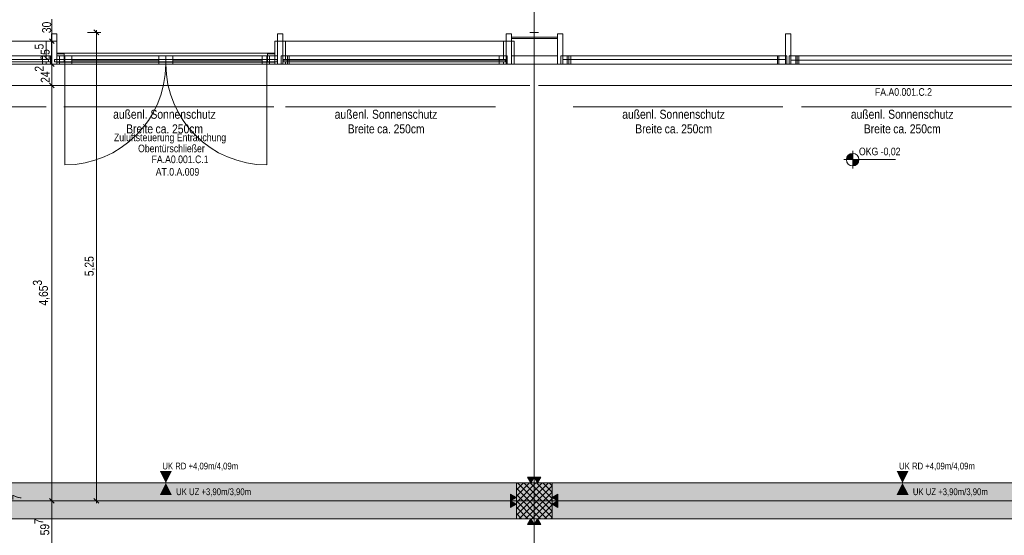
# Model space of a CAD drawing. Extents: x -620 to 300, y 62 to 1162.
# Tile 15 of 256: x -406 to -185, y 212 to 327. Entities that reach past the tile are written whole.
import ezdxf
from ezdxf.lldxf.tags import DXFTag

# ---------------------------------------------------------------- set-up
doc = ezdxf.new("R2010")
doc.units = 0
doc.layers.get('0').update_dxf_attribs({"lineweight": 13})
for name, color, linetype, lineweight, true_color in [('00_Beschriftung UZ', 3, 'Continuous', 35, 0x00ff00), ('30 -33 Aussenwände- 3 Aussenstützen', 7, 'Continuous', 50, 0x0000dd), ('30 -33 Aussenwände- 7 Fassade_ Elemente', 7, 'Continuous', 9, 0x00aacc), ('30 -34 Innenwände- 2 nichttragend', 7, 'Continuous', 18, 0xff7fe6), ('30 -35 Decken- 1 Konstruktion-Träger- Stahlbeton', 7, 'Continuous', 13, 0x33aa00), ('70 -72 Beschriftung- 1 Beschriftung allgemein', 7, 'Continuous', 9, 0xff6633), ('70 -72 Beschriftung- 2 Beschriftung Bauteile', 7, 'Continuous', 9, 0x9999ff), ('70 -76 Bemaßung- 2 Allgemein', 9, 'Continuous', 5, 0x808080), ('iwb_Schraffur_Unterzug', 7, 'Continuous', 5, 0xffffcc)]:
    doc.layers.add(name, color=color, linetype=linetype, lineweight=lineweight, true_color=true_color)
doc.layers.add('70 -71 Achsen- 1 Gebäudeachsen', color=7, linetype='STRICHPUNKT2-A06G94XR8I', lineweight=18)
doc.layers.add('70 -72 Beschriftung- 5 Höhenkoten', color=7, linetype='Continuous', lineweight=15)
doc.styles.get("Standard").update_dxf_attribs({"font": 'ARIALN.TTF'})
tags = doc.linetypes.add('fein_strichliert-A06G94XS8I', pattern=[4, 1, -2, 1]).pattern_tags.tags
tags[8:9] = [DXFTag(74, 4), DXFTag(75, 0), DXFTag(340, '0'), DXFTag(46, 0.0), DXFTag(50, 0.0), DXFTag(44, 0.0), DXFTag(45, 0.0)]
tags[6:7] = [DXFTag(74, 4), DXFTag(75, 0), DXFTag(340, '0'), DXFTag(46, 0.0), DXFTag(50, 0.0), DXFTag(44, 0.0), DXFTag(45, 0.0)]
tags[4:5] = [DXFTag(74, 4), DXFTag(75, 0), DXFTag(340, '0'), DXFTag(46, 0.0), DXFTag(50, 0.0), DXFTag(44, 0.0), DXFTag(45, 0.0)]
tags = doc.linetypes.add('STRICHPUNKT2-A06G94XR8I', pattern=[12.7, 6.35, -3.175, 0, -3.175]).pattern_tags.tags
tags[10:11] = [DXFTag(74, 4), DXFTag(75, 0), DXFTag(340, '0'), DXFTag(46, 0.0), DXFTag(50, 0.0), DXFTag(44, 0.0), DXFTag(45, 0.0)]
tags[8:9] = [DXFTag(74, 4), DXFTag(75, 0), DXFTag(340, '0'), DXFTag(46, 0.0), DXFTag(50, 0.0), DXFTag(44, 0.0), DXFTag(45, 0.0)]
tags[6:7] = [DXFTag(74, 4), DXFTag(75, 0), DXFTag(340, '0'), DXFTag(46, 0.0), DXFTag(50, 0.0), DXFTag(44, 0.0), DXFTag(45, 0.0)]
tags[4:5] = [DXFTag(74, 4), DXFTag(75, 0), DXFTag(340, '0'), DXFTag(46, 0.0), DXFTag(50, 0.0), DXFTag(44, 0.0), DXFTag(45, 0.0)]

# ---------------------------------------------------------------- blocks, each defined once
blk = doc.blocks.new('Referenz-A06G94XT8I')
at = {"layer": '00_Beschriftung UZ', "color": 0, "linetype": 'Continuous', "lineweight": -2, "ltscale": 0.13}
for points in [[(-374.41, 226.12), (-373.08, 223.45), (-371.74, 226.12)], [(-209.41, 226.12), (-208.08, 223.45), (-206.74, 226.12)], [(-374.41, 220.78), (-373.08, 223.45), (-371.74, 220.78)], [(-209.41, 220.78), (-208.08, 223.45), (-206.74, 220.78)]]:
    blk.add_solid(points, dxfattribs=at)
at = {"layer": '30 -33 Aussenwände- 3 Aussenstützen', "color": 0, "lineweight": -2}
for p, q in [((-294.58, 223.3), (-294.43, 223.45)), ((-294.58, 221.89), (-293.01, 223.45)), ((-294.58, 220.47), (-291.6, 223.45)), ((-294.58, 219.06), (-290.18, 223.45)), ((-294.58, 217.64), (-288.77, 223.45)), ((-294.58, 216.23), (-287.36, 223.45)), ((-294.32, 223.45), (-286.58, 215.71)), ((-293.94, 215.45), (-286.58, 222.81)), ((-292.91, 223.45), (-286.58, 217.13)), ((-291.49, 223.45), (-286.58, 218.54)), ((-290.08, 223.45), (-286.58, 219.95)), ((-288.66, 223.45), (-286.58, 221.37)), ((-287.25, 223.45), (-286.58, 222.78)), ((-294.58, 222.3), (-287.74, 215.45)), ((-294.58, 220.88), (-289.15, 215.45)), ((-292.53, 215.45), (-286.58, 221.4)), ((-294.58, 219.47), (-290.56, 215.45)), ((-291.58, 219.45), (-289.58, 219.45)), ((-291.11, 215.45), (-286.58, 219.99)), ((-290.58, 218.45), (-290.58, 220.45)), ((-289.7, 215.45), (-286.58, 218.57)), ((-294.58, 218.05), (-291.98, 215.45)), ((-294.58, 216.64), (-293.39, 215.45)), ((-288.28, 215.45), (-286.58, 217.16)), ((-286.87, 215.45), (-286.58, 215.74))]:
    blk.add_line(p, q, dxfattribs=at)
at = {"layer": '30 -33 Aussenwände- 3 Aussenstützen', "color": 0, "linetype": 'Continuous', "lineweight": -2, "ltscale": 0.13}
for p, q in [((-294.58, 223.45), (-294.58, 215.45)), ((-286.58, 223.45), (-294.58, 223.45)), ((-286.58, 215.45), (-286.58, 223.45)), ((-294.58, 215.45), (-286.58, 215.45))]:
    blk.add_line(p, q, dxfattribs=at)
at = {"layer": '30 -33 Aussenwände- 7 Fassade_ Elemente', "color": 0, "linetype": 'Continuous', "lineweight": -2, "ltscale": 0.13}
for p, q in [((-291.58, 324.45), (-289.58, 324.45)), ((-290.58, 323.45), (-290.58, 325.45)), ((-398.71, 324.15), (-397.51, 324.15)), ((-398.71, 317.35), (-398.71, 324.15)), ((-397.51, 324.15), (-397.51, 317.35)), ((-348.08, 317.35), (-348.08, 324.15)), ((-348.08, 324.15), (-346.88, 324.15)), ((-346.88, 324.15), (-346.88, 317.35)), ((-296.88, 324.15), (-295.68, 324.15)), ((-296.88, 317.35), (-296.88, 324.15)), ((-295.68, 324.15), (-295.68, 317.35)), ((-295.68, 323.35), (-285.38, 323.35)), ((-295.68, 323.05), (-295.68, 323.35)), ((-285.38, 323.05), (-295.68, 323.05)), ((-285.38, 317.35), (-285.38, 324.15)), ((-285.38, 324.15), (-284.18, 324.15)), ((-285.38, 323.35), (-285.38, 323.05)), ((-284.18, 324.15), (-284.18, 317.35)), ((-234.28, 317.35), (-234.28, 324.15)), ((-234.28, 324.15), (-233.08, 324.15)), ((-233.08, 324.15), (-233.08, 317.35)), ((-448.2, 319.15), (-398.91, 319.15)), ((-400.71, 317.35), (-400.71, 319.15)), ((-400.71, 319.15), (-398.91, 319.15)), ((-398.91, 319.15), (-398.91, 317.35)), ((-398.91, 319.15), (-398.91, 317.35)), ((-397.51, 317.35), (-397.51, 319.15)), ((-397.51, 319.15), (-395.71, 319.15)), ((-397.48, 319.65), (-395.88, 319.65)), ((-397.48, 317.85), (-397.48, 319.65)), ((-395.88, 317.85), (-397.48, 317.85)), ((-396.88, 319.15), (-348.08, 319.15)), ((-396.88, 317.35), (-396.88, 319.15)), ((-395.88, 319.65), (-395.88, 317.85)), ((-395.71, 319.15), (-395.71, 317.35)), ((-395.71, 319.15), (-394.11, 319.15)), ((-395.68, 319.15), (-395.68, 317.35)), ((-373.08, 319.15), (-395.68, 319.15)), ((-394.11, 319.15), (-394.11, 317.35)), ((-394.11, 318.25), (-374.68, 318.25)), ((-374.68, 319.15), (-373.08, 319.15)), ((-374.68, 317.35), (-374.68, 319.15)), ((-373.08, 319.15), (-373.08, 317.35)), ((-373.08, 319.15), (-350.48, 319.15)), ((-373.08, 319.15), (-371.48, 319.15)), ((-373.08, 317.35), (-373.08, 319.15)), ((-371.48, 319.15), (-371.48, 317.35)), ((-351.48, 318.25), (-371.48, 318.25)), ((-351.48, 319.15), (-349.88, 319.15)), ((-351.48, 317.35), (-351.48, 319.15)), ((-350.48, 319.15), (-350.48, 317.35)), ((-350.28, 317.85), (-350.28, 319.65)), ((-350.28, 319.65), (-348.68, 319.65)), ((-348.68, 317.85), (-350.28, 317.85)), ((-349.88, 319.15), (-348.08, 319.15)), ((-349.88, 317.35), (-349.88, 319.15)), ((-348.68, 319.65), (-348.68, 317.85)), ((-348.08, 319.15), (-348.08, 317.35)), ((-347.25, 319.15), (-345.45, 319.15)), ((-347.25, 317.35), (-347.25, 319.15)), ((-346.88, 318.25), (-296.88, 318.25)), ((-345.81, 317.35), (-345.81, 319.15)), ((-345.81, 319.15), (-296.61, 319.15)), ((-345.45, 319.15), (-345.45, 317.35)), ((-298.41, 319.15), (-296.61, 319.15)), ((-298.41, 317.35), (-298.41, 319.15)), ((-296.61, 319.15), (-296.61, 317.35)), ((-296.61, 319.15), (-296.61, 317.35)), ((-295.68, 319.15), (-290.58, 319.15)), ((-295.68, 317.35), (-295.68, 319.15)), ((-285.38, 319.15), (-290.58, 319.15)), ((-285.38, 317.35), (-285.38, 319.15)), ((-284.65, 317.35), (-284.65, 319.15)), ((-284.65, 319.15), (-282.85, 319.15)), ((-282.38, 319.15), (-284.18, 319.15)), ((-284.18, 319.15), (-284.18, 317.35)), ((-284.18, 318.35), (-234.38, 318.35)), ((-283.21, 317.35), (-283.21, 319.15)), ((-283.21, 319.15), (-234.01, 319.15)), ((-282.85, 319.15), (-282.85, 317.35)), ((-282.38, 317.35), (-282.38, 319.15)), ((-234.28, 319.15), (-236.08, 319.15)), ((-236.08, 319.15), (-236.08, 317.35)), ((-235.81, 319.15), (-234.01, 319.15)), ((-235.81, 317.35), (-235.81, 319.15)), ((-234.28, 317.35), (-234.28, 319.15)), ((-234.01, 319.15), (-234.01, 317.35)), ((-234.01, 319.15), (-234.01, 317.35)), ((-233.45, 319.15), (-231.65, 319.15)), ((-233.45, 317.35), (-233.45, 319.15)), ((-233.08, 319.15), (-233.08, 317.35)), ((-231.28, 319.15), (-233.08, 319.15)), ((-183.08, 318.25), (-233.08, 318.25)), ((-232.01, 317.35), (-232.01, 319.15)), ((-232.01, 319.15), (-182.81, 319.15)), ((-231.65, 319.15), (-231.65, 317.35)), ((-231.28, 317.35), (-231.28, 319.15)), ((-398.91, 317.35), (-448.2, 317.35)), ((-398.91, 317.35), (-400.71, 317.35)), ((-397.51, 317.35), (-398.71, 317.35)), ((-395.71, 317.35), (-397.51, 317.35)), ((-348.08, 317.35), (-396.88, 317.35)), ((-394.11, 317.35), (-395.71, 317.35)), ((-395.68, 317.35), (-373.08, 317.35)), ((-373.08, 317.35), (-374.68, 317.35)), ((-350.48, 317.35), (-373.08, 317.35)), ((-371.48, 317.35), (-373.08, 317.35)), ((-349.88, 317.35), (-351.48, 317.35)), ((-348.08, 317.35), (-349.88, 317.35)), ((-346.88, 317.35), (-348.08, 317.35)), ((-345.45, 317.35), (-347.25, 317.35)), ((-296.61, 317.35), (-345.81, 317.35)), ((-296.61, 317.35), (-298.41, 317.35)), ((-295.68, 317.35), (-296.88, 317.35)), ((-290.58, 317.35), (-295.68, 317.35)), ((-290.58, 317.35), (-285.38, 317.35)), ((-284.18, 317.35), (-285.38, 317.35)), ((-282.85, 317.35), (-284.65, 317.35)), ((-284.18, 317.35), (-282.38, 317.35)), ((-234.01, 317.35), (-283.21, 317.35)), ((-236.08, 317.35), (-234.28, 317.35)), ((-234.01, 317.35), (-235.81, 317.35)), ((-233.08, 317.35), (-234.28, 317.35)), ((-231.65, 317.35), (-233.45, 317.35)), ((-233.08, 317.35), (-231.28, 317.35)), ((-182.81, 317.35), (-232.01, 317.35))]:
    blk.add_line(p, q, dxfattribs=at)
at = {"layer": '30 -33 Aussenwände- 7 Fassade_ Elemente', "color": 0, "linetype": 'fein_strichliert-A06G94XS8I', "lineweight": -2, "ltscale": 0.13}
for p, q in [((-397.48, 319.75), (-348.68, 319.75)), ((-397.48, 317.75), (-348.68, 317.75)), ((-395.88, 317.85), (-373.08, 317.85)), ((-350.28, 317.85), (-373.08, 317.85)), ((-395.68, 294.75), (-395.68, 317.35)), ((-350.48, 294.75), (-350.48, 317.35)), ((-291.58, 312.51), (-443.64, 312.51)), ((-126.58, 312.51), (-289.58, 312.51))]:
    blk.add_line(p, q, dxfattribs=at)
for centre, major_axis in [((-395.71, 317.35), (0, -22.6)), ((-350.48, 317.35), (-22.6, 0))]:
    blk.add_ellipse(centre, major_axis=major_axis, ratio=1, start_param=0, end_param=1.570796, dxfattribs=at)
at = {"layer": '30 -34 Innenwände- 2 nichttragend', "color": 0, "lineweight": -2}
for p, q in [((-451.08, 322.45), (-397.48, 322.45)), ((-397.48, 322.45), (-399.88, 322.45)), ((-399.88, 318.35), (-399.88, 322.45)), ((-397.48, 322.45), (-397.48, 318.35)), ((-295.08, 322.45), (-348.68, 322.45)), ((-348.68, 322.45), (-348.68, 318.35)), ((-346.28, 322.45), (-348.68, 322.45)), ((-346.28, 318.35), (-346.28, 322.45)), ((-295.08, 322.45), (-297.48, 322.45)), ((-297.48, 322.45), (-297.48, 318.35)), ((-295.08, 317.35), (-295.08, 322.45)), ((-399.38, 318.35), (-449.18, 318.35)), ((-449.18, 318.35), (-399.38, 318.35)), ((-449.18, 317.85), (-399.38, 317.85)), ((-399.38, 317.85), (-449.18, 317.85)), ((-399.88, 318.35), (-399.38, 318.35)), ((-399.88, 317.35), (-399.88, 317.85)), ((-399.38, 317.85), (-399.88, 317.85)), ((-399.38, 318.35), (-399.38, 317.85)), ((-399.38, 317.85), (-399.38, 318.35)), ((-397.98, 318.35), (-348.18, 318.35)), ((-397.98, 317.85), (-397.98, 318.35)), ((-397.98, 318.35), (-397.98, 317.85)), ((-348.18, 318.35), (-397.98, 318.35)), ((-397.98, 318.35), (-397.48, 318.35)), ((-397.48, 317.85), (-397.98, 317.85)), ((-348.18, 317.85), (-397.98, 317.85)), ((-397.98, 317.85), (-348.18, 317.85)), ((-397.48, 317.85), (-397.48, 317.35)), ((-348.68, 318.35), (-348.18, 318.35)), ((-348.68, 317.85), (-348.68, 317.35)), ((-348.18, 317.85), (-348.68, 317.85)), ((-348.18, 317.85), (-348.18, 318.35)), ((-348.18, 318.35), (-348.18, 317.85)), ((-346.78, 318.35), (-346.78, 317.85)), ((-346.78, 318.35), (-346.28, 318.35)), ((-346.78, 317.85), (-346.78, 318.35)), ((-296.98, 318.35), (-346.78, 318.35)), ((-346.78, 318.35), (-296.98, 318.35)), ((-346.78, 317.85), (-296.98, 317.85)), ((-296.98, 317.85), (-346.78, 317.85)), ((-346.28, 317.85), (-346.78, 317.85)), ((-346.28, 317.35), (-346.28, 317.85)), ((-297.48, 318.35), (-296.98, 318.35)), ((-296.98, 317.85), (-297.48, 317.85)), ((-297.48, 317.85), (-297.48, 317.35)), ((-296.98, 318.35), (-296.98, 317.85)), ((-296.98, 318.35), (-296.98, 317.85)), ((-397.48, 317.35), (-451.08, 317.35)), ((-399.88, 317.35), (-397.48, 317.35)), ((-348.68, 317.35), (-346.28, 317.35)), ((-348.68, 317.35), (-295.08, 317.35)), ((-297.48, 317.35), (-295.08, 317.35))]:
    blk.add_line(p, q, dxfattribs=at)
at = {"layer": '30 -35 Decken- 1 Konstruktion-Träger- Stahlbeton', "color": 0, "linetype": 'fein_strichliert-A06G94XS8I', "lineweight": -2, "ltscale": 0.13}
for p, q in [((-451.58, 223.45), (35.42, 223.45)), ((-451.58, 215.45), (35.42, 215.45))]:
    blk.add_line(p, q, dxfattribs=at)
at = {"layer": '70 -71 Achsen- 1 Gebäudeachsen', "color": 0, "linetype": 'STRICHPUNKT2-A06G94XR8I', "lineweight": -2, "ltscale": 0.13}
for p, q in [((-290.58, 1084.39), (-290.58, 84.95)), ((-538.63, 219.45), (76.5, 219.45))]:
    blk.add_line(p, q, dxfattribs=at)
at = {"layer": '70 -72 Beschriftung- 1 Beschriftung allgemein', "color": 0, "linetype": 'Continuous', "lineweight": -2, "ltscale": 0.13}
for p, q in [((-399.88, 307.77), (-446.88, 307.77)), ((-348.9, 307.77), (-395.9, 307.77)), ((-299.28, 307.77), (-346.28, 307.77)), ((-234.88, 307.77), (-281.88, 307.77)), ((-183.68, 307.77), (-230.68, 307.77))]:
    blk.add_line(p, q, dxfattribs=at)
at = {"layer": '70 -72 Beschriftung- 2 Beschriftung Bauteile', "color": 0, "lineweight": -2}
for p, q in [((-291.33, 223.45), (-292.08, 224.75)), ((-292.08, 224.75), (-290.58, 224.75)), ((-290.58, 224.75), (-291.33, 223.45)), ((-289.83, 223.45), (-290.58, 224.75)), ((-290.58, 224.75), (-289.08, 224.75)), ((-289.08, 224.75), (-289.83, 223.45)), ((-295.88, 220.95), (-294.58, 220.2)), ((-295.88, 219.45), (-295.88, 220.95)), ((-286.58, 220.2), (-285.28, 220.95)), ((-285.28, 220.95), (-285.28, 219.45)), ((-294.58, 220.2), (-295.88, 219.45)), ((-295.88, 219.45), (-294.58, 218.7)), ((-295.88, 217.95), (-295.88, 219.45)), ((-294.58, 218.7), (-295.88, 217.95)), ((-285.28, 219.45), (-286.58, 220.2)), ((-286.58, 218.7), (-285.28, 219.45)), ((-285.28, 217.95), (-286.58, 218.7)), ((-285.28, 219.45), (-285.28, 217.95)), ((-292.08, 214.15), (-291.33, 215.45)), ((-290.58, 214.15), (-292.08, 214.15)), ((-291.33, 215.45), (-290.58, 214.15)), ((-290.58, 214.15), (-289.83, 215.45)), ((-289.08, 214.15), (-290.58, 214.15)), ((-289.83, 215.45), (-289.08, 214.15))]:
    blk.add_line(p, q, dxfattribs=at)
for points in [[(-291.33, 223.45), (-292.08, 224.75), (-291.33, 224.75)], [(-291.33, 223.45), (-291.33, 224.75), (-290.58, 224.75)], [(-289.83, 223.45), (-290.58, 224.75), (-289.83, 224.75)], [(-289.83, 223.45), (-289.83, 224.75), (-289.08, 224.75)], [(-295.88, 219.45), (-295.88, 220.95), (-294.58, 220.2)], [(-285.28, 219.45), (-286.58, 220.2), (-285.28, 220.95)], [(-295.88, 217.95), (-295.88, 219.45), (-294.58, 218.7)], [(-285.28, 217.95), (-286.58, 218.7), (-285.28, 219.45)], [(-291.33, 214.15), (-292.08, 214.15), (-291.33, 215.45)], [(-291.33, 214.15), (-291.33, 215.45), (-290.58, 214.15)], [(-289.83, 214.15), (-290.58, 214.15), (-289.83, 215.45)], [(-289.83, 214.15), (-289.83, 215.45), (-289.08, 214.15)]]:
    blk.add_solid(points, dxfattribs=at)
at = {"layer": '70 -72 Beschriftung- 5 Höhenkoten', "color": 0, "linetype": 'Continuous', "lineweight": -2, "ltscale": 0.13}
for p, q in [((-219.25, 293.92), (-219.25, 297.92)), ((-221.25, 295.92), (-209.64, 295.92)), ((-219.25, 295.92), (-220.65, 295.92)), ((-220.65, 295.92), (-219.25, 295.92)), ((-219.25, 297.32), (-219.25, 295.92)), ((-219.25, 295.92), (-219.25, 297.32)), ((-219.25, 294.52), (-219.25, 295.92)), ((-219.25, 295.92), (-217.85, 295.92)), ((-217.85, 295.92), (-219.25, 295.92)), ((-219.25, 295.92), (-219.25, 294.52))]:
    blk.add_line(p, q, dxfattribs=at)
for major_axis in [(0, 1.4), (-1.4, 0), (1.4, 0), (0, -1.4)]:
    blk.add_ellipse((-219.25, 295.92), major_axis=major_axis, ratio=1, start_param=0, end_param=1.570796, dxfattribs=at)
at = {"layer": '70 -72 Beschriftung- 5 Höhenkoten', "color": 0, "lineweight": -2}
for points in [[(-220.63, 295.92), (-220.65, 295.92), (-220.63, 296.13)], [(-220.58, 295.92), (-220.63, 296.13), (-220.58, 296.35)], [(-220.63, 295.92), (-220.63, 296.13), (-220.58, 295.92)], [(-220.5, 295.92), (-220.58, 296.35), (-220.5, 296.55)], [(-220.58, 295.92), (-220.58, 296.35), (-220.5, 295.92)], [(-220.38, 295.92), (-220.5, 296.55), (-220.38, 296.74)], [(-220.5, 295.92), (-220.5, 296.55), (-220.38, 295.92)], [(-220.24, 295.92), (-220.38, 296.74), (-220.24, 296.91)], [(-220.38, 295.92), (-220.38, 296.74), (-220.24, 295.92)], [(-220.07, 295.92), (-220.24, 296.91), (-220.07, 297.05)], [(-220.24, 295.92), (-220.24, 296.91), (-220.07, 295.92)], [(-219.88, 295.92), (-220.07, 297.05), (-219.88, 297.16)], [(-220.07, 295.92), (-220.07, 297.05), (-219.88, 295.92)], [(-219.68, 295.92), (-219.88, 297.16), (-219.68, 297.25)], [(-219.88, 295.92), (-219.88, 297.16), (-219.68, 295.92)], [(-219.47, 295.92), (-219.68, 297.25), (-219.47, 297.3)], [(-219.68, 295.92), (-219.68, 297.25), (-219.47, 295.92)], [(-219.25, 295.92), (-219.47, 297.3), (-219.25, 297.32)], [(-219.47, 295.92), (-219.47, 297.3), (-219.25, 295.92)], [(-219.25, 294.52), (-219.25, 295.92), (-219.03, 294.53)], [(-219.03, 294.53), (-219.25, 295.92), (-219.03, 295.92)], [(-219.03, 294.53), (-219.03, 295.92), (-218.82, 294.58)], [(-218.82, 294.58), (-219.03, 295.92), (-218.82, 295.92)], [(-218.82, 294.58), (-218.82, 295.92), (-218.61, 294.67)], [(-218.61, 294.67), (-218.82, 295.92), (-218.61, 295.92)], [(-218.61, 294.67), (-218.61, 295.92), (-218.43, 294.78)], [(-218.43, 294.78), (-218.61, 295.92), (-218.43, 295.92)], [(-218.43, 294.78), (-218.43, 295.92), (-218.26, 294.93)], [(-218.26, 294.93), (-218.43, 295.92), (-218.26, 295.92)], [(-218.26, 294.93), (-218.26, 295.92), (-218.12, 295.09)], [(-218.12, 295.09), (-218.26, 295.92), (-218.12, 295.92)], [(-218.12, 295.09), (-218.12, 295.92), (-218, 295.28)], [(-218, 295.28), (-218.12, 295.92), (-218, 295.92)], [(-218, 295.28), (-218, 295.92), (-217.92, 295.48)], [(-217.92, 295.48), (-218, 295.92), (-217.92, 295.92)], [(-217.92, 295.48), (-217.92, 295.92), (-217.87, 295.7)], [(-217.87, 295.7), (-217.92, 295.92), (-217.87, 295.92)], [(-217.87, 295.7), (-217.87, 295.92), (-217.85, 295.92)]]:
    blk.add_solid(points, dxfattribs=at)
at = {"layer": '70 -76 Bemaßung- 2 Allgemein', "color": 0, "linetype": 'Continuous', "lineweight": -2, "ltscale": 0.13}
for p, q in [((-398.64, 327.39), (-398.64, 323.51)), ((-390.64, 324.45), (-387.64, 324.45)), ((-389.17, 324.98), (-388.11, 323.92)), ((-388.64, 324.95), (-388.64, 323.39)), ((-400.48, 322.45), (-399.64, 322.45)), ((-400.48, 322.45), (-399.64, 322.45)), ((-398.11, 321.92), (-399.17, 322.98)), ((-399.17, 322.98), (-398.11, 321.92)), ((-398.64, 321.95), (-398.64, 323.51)), ((-398.64, 322.95), (-398.64, 321.39)), ((-388.64, 220.51), (-388.64, 323.39)), ((-398.64, 321.39), (-398.64, 318.41)), ((-399.17, 317.88), (-398.11, 316.82)), ((-398.11, 316.82), (-399.17, 317.88)), ((-398.64, 316.85), (-398.64, 318.41)), ((-398.64, 317.85), (-398.64, 316.29)), ((-400.48, 317.35), (-399.64, 317.35)), ((-400.48, 317.35), (-399.64, 317.35)), ((-398.64, 316.29), (-398.64, 313.57)), ((-398.64, 312.01), (-398.64, 313.57)), ((-399.49, 312.51), (-397.64, 312.51)), ((-399.49, 312.51), (-397.64, 312.51)), ((-398.11, 311.98), (-399.17, 313.04)), ((-399.17, 313.04), (-398.11, 311.98)), ((-398.64, 313.01), (-398.64, 311.45)), ((-398.64, 311.45), (-398.64, 220.51)), ((-400.64, 219.45), (-397.64, 219.45)), ((-400.64, 219.45), (-397.64, 219.45)), ((-398.11, 218.92), (-399.17, 219.98)), ((-399.17, 219.98), (-398.11, 218.92)), ((-398.64, 218.95), (-398.64, 220.51)), ((-398.64, 219.95), (-398.64, 218.39)), ((-398.64, 218.39), (-398.64, 208.57)), ((-390.64, 219.45), (-387.64, 219.45)), ((-388.11, 218.92), (-389.17, 219.98)), ((-388.64, 218.95), (-388.64, 220.51))]:
    blk.add_line(p, q, dxfattribs=at)
at = {"layer": '00_Beschriftung UZ', "color": 0, "linetype": 'ByBlock', "lineweight": -2, "ltscale": 0.13, "char_height": 1.5103, "attachment_point": 1}
for s, insert in [('{\\fArial Narrow;UK RD +4,09m/4,09m}', (-373.86, 228)), ('{\\fArial Narrow;UK RD +4,09m/4,09m}', (-208.86, 228)), ('{\\fArial Narrow;UK UZ +3,90m/3,90m}', (-370.77, 222.24)), ('{\\fArial Narrow;UK UZ +3,90m/3,90m}', (-205.77, 222.24))]:
    blk.add_mtext(s, dxfattribs=dict(at, insert=insert))
at = {"layer": '70 -72 Beschriftung- 1 Beschriftung allgemein', "color": 0, "linetype": 'Continuous', "lineweight": -2, "ltscale": 0.13, "attachment_point": 1}
for s, insert, char_height in [('{\\fArial Narrow;FA.A0.001.C.2}', (-214.27, 311.93), 1.7), ('{\\fArial Narrow;außenl.}', (-384.88, 307.1), 2.0138), ('{\\fArial Narrow;Sonnenschutz}', (-376.52, 307.1), 2.0138), ('{\\fArial Narrow;außenl.}', (-335.26, 307.1), 2.0138), ('{\\fArial Narrow;Sonnenschutz}', (-326.9, 307.1), 2.0138), ('{\\fArial Narrow;außenl.}', (-270.86, 307.1), 2.0138), ('{\\fArial Narrow;Sonnenschutz}', (-262.5, 307.1), 2.0138), ('{\\fArial Narrow;außenl.}', (-219.66, 307.1), 2.0138), ('{\\fArial Narrow;Sonnenschutz}', (-211.3, 307.1), 2.0138), ('{\\fArial Narrow;Breite}', (-381.96, 303.83), 2.0138), ('{\\fArial Narrow;ca.}', (-375.38, 303.83), 2.0138), ('{\\fArial Narrow;250cm}', (-371.68, 303.83), 2.0138), ('{\\fArial Narrow;Breite}', (-332.34, 303.83), 2.0138), ('{\\fArial Narrow;ca.}', (-325.75, 303.83), 2.0138), ('{\\fArial Narrow;250cm}', (-322.06, 303.83), 2.0138), ('{\\fArial Narrow;Breite}', (-267.94, 303.83), 2.0138), ('{\\fArial Narrow;ca.}', (-261.35, 303.83), 2.0138), ('{\\fArial Narrow;250cm}', (-257.66, 303.83), 2.0138), ('{\\fArial Narrow;Breite}', (-216.74, 303.83), 2.0138), ('{\\fArial Narrow;ca.}', (-210.15, 303.83), 2.0138), ('{\\fArial Narrow;250cm}', (-206.46, 303.83), 2.0138), ('{\\fArial Narrow;Zuluftsteuerung Entrauchung}', (-384.7, 301.75), 1.7), ('{\\fArial Narrow;Obentürschließer}', (-379.3, 299.28), 1.7), ('{\\fArial Narrow;FA.A0.001.C.1}', (-376.28, 296.84), 1.7), ('{\\fArial Narrow;AT.0.A.009}', (-375.34, 294.04), 1.7)]:
    blk.add_mtext(s, dxfattribs=dict(at, insert=insert, char_height=char_height))
at = {"layer": '70 -72 Beschriftung- 5 Höhenkoten', "color": 0, "linetype": 'Continuous', "lineweight": -2, "ltscale": 0.13, "insert": (-217.85, 298.6), "char_height": 1.7, "attachment_point": 1}
blk.add_mtext('{\\fArial Narrow;OKG -0,02}', dxfattribs=at)
at = {"layer": '70 -76 Bemaßung- 2 Allgemein', "color": 0, "linetype": 'Continuous', "lineweight": -2, "ltscale": 0.13, "char_height": 2.0138, "attachment_point": 1, "rotation": 90}
for s, insert in [('{\\fArial Narrow;30}', (-400.79, 324.27)), ('{\\fArial Narrow;5}', (-402.47, 320.61)), ('{\\fArial Narrow;25}', (-401.13, 318.11)), ('{\\fArial Narrow;2}', (-402.44, 315.64)), ('{\\fArial Narrow;24}', (-401.09, 313.13)), ('{\\fArial Narrow;5,25}', (-391.26, 269.8)), ('{\\fArial Narrow;3}', (-402.85, 267.68)), ('{\\fArial Narrow;4,65}', (-401.51, 263.21)), ('{\\fArial Narrow;7}', (-407.49, 219.62)), ('{\\fArial Narrow;7}', (-402.55, 214.19)), ('{\\fArial Narrow;59}', (-401.21, 211.71))]:
    blk.add_mtext(s, dxfattribs=dict(at, insert=insert))
blk = doc.blocks.new('Referenz-A06G94XV8I')
at = {"layer": 'iwb_Schraffur_Unterzug', "linetype": 'Continuous', "ltscale": 0.13}
for points in [[(-538.63, 223.45), (76.5, 223.45), (76.5, 222.53)], [(-538.63, 223.45), (76.5, 222.53), (-538.63, 221.28)], [(-538.63, 223.45), (35.42, 223.45), (35.42, 215.45)], [(-538.63, 223.45), (35.42, 215.45), (-538.63, 220.13)], [(-538.63, 221.28), (76.5, 222.53), (76.5, 216.38)], [(-538.63, 221.28), (76.5, 216.38), (-538.63, 217.63)], [(-538.63, 220.13), (35.42, 215.45), (-538.63, 215.45)], [(-538.63, 217.63), (76.5, 216.38), (76.5, 215.45)], [(-538.63, 217.63), (76.5, 215.45), (-538.63, 215.45)]]:
    blk.add_solid(points, dxfattribs=at)

msp = doc.modelspace()

# ---------------------------------------------------------------- block references
at = {"color": 8, "lineweight": 13, "ltscale": 0.13, "true_color": 0x808080}
msp.add_blockref('Referenz-A06G94XT8I', (0, 0), dxfattribs=at)
at = {"color": 8, "lineweight": 25, "ltscale": 0.25, "true_color": 0x808080}
msp.add_blockref('Referenz-A06G94XV8I', (0, 0), dxfattribs=at)

doc.saveas('drawing.dxf')
